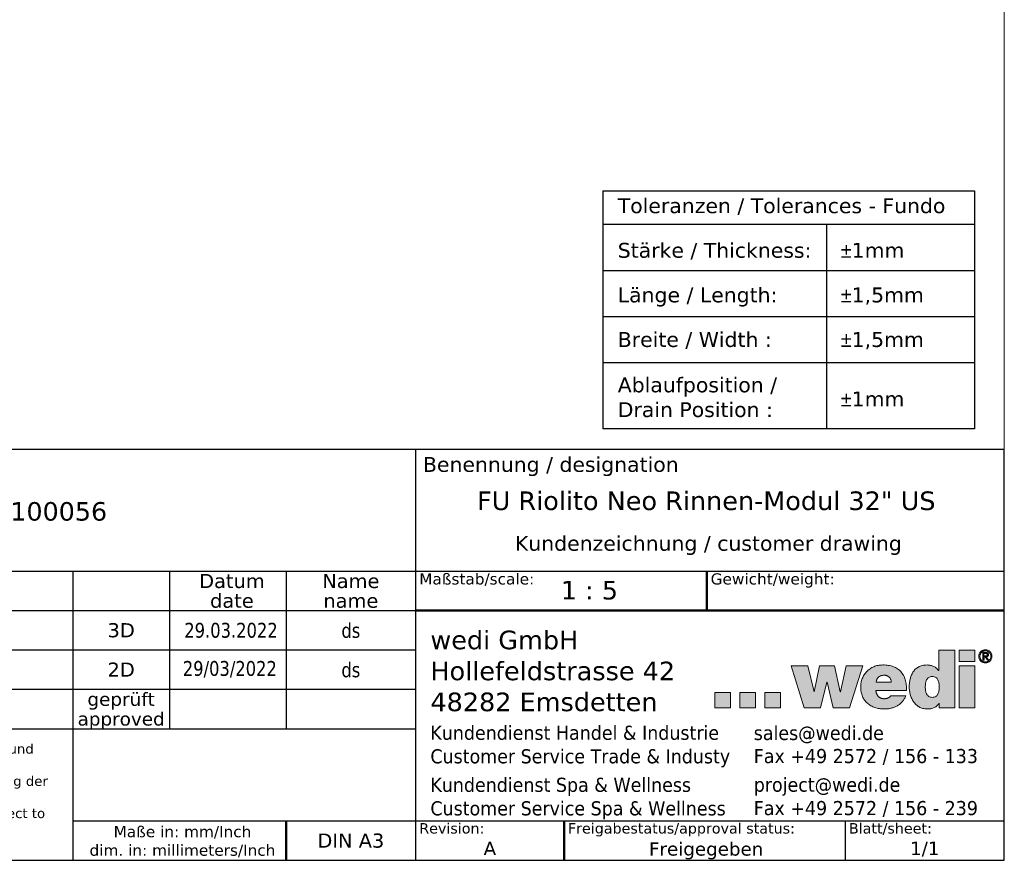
# Model space of a CAD drawing. Header units: millimetres. Extents: x 100 to 2070, y 30 to 1455.
# Tile 78 of 79: x 1408 to 2070, y 30 to 595. Entities that reach past the tile are written whole.
import ezdxf
from ezdxf.enums import TextEntityAlignment as Align

# ---------------------------------------------------------------- set-up
doc = ezdxf.new("R2010")
doc.units = ezdxf.units.MM
doc.header["$LTSCALE"] = 5
for name, color, linetype, lineweight in [('AM_BOR', 7, 'Continuous', 25), ('Ebene 1', 7, 'Continuous', 25), ('Rahmen (ISO)', 7, 'Continuous', 70), ('Schraffur (ISO)', 7, 'Continuous', 18), ('Skizziergeometrie (ISO)', 7, 'Continuous', 25), ('Symbol (ISO)', 7, 'Continuous', 25), ('Titel (ISO)', 7, 'Continuous', 50)]:
    doc.layers.add(name, color=color, linetype=linetype, lineweight=lineweight)
doc.styles.add('Notiztext 3.5', font='verdana.ttf')
doc.styles.add('Pfeiltext', font='verdana.ttf')
doc.styles.get("Standard").update_dxf_attribs({"font": 'verdana.ttf'})
doc.styles.add('Textstil104', font='verdana.ttf')
doc.styles.add('Textstil110', font='verdana.ttf')
doc.styles.add('Textstil112', font='verdana.ttf')
doc.styles.add('Textstil47', font='verdana.ttf')
doc.styles.add('Textstil48', font='verdana.ttf')
doc.styles.add('Textstil61', font='verdana.ttf')
doc.styles.add('Textstil64', font='verdana.ttf', dxfattribs={"width": 0.8})
doc.styles.add('Textstil65', font='verdana.ttf')
doc.styles.add('Textstil75', font='verdana.ttf')

# ---------------------------------------------------------------- blocks, each defined once
blk = doc.blocks.new('Ränder wedi_Zeichnungsrahmen')
at = {"layer": 'Rahmen (ISO)', "color": 208, "lineweight": 18, "true_color": 0x400040}
for p, q in [((414, 6), (414, 291)), ((20, 6), (414, 6))]:
    blk.add_line(p, q, dxfattribs=at)
blk = doc.blocks.new('Schriftfelder wedi Standard - Inch_Zoll ohne Toleranz')
at = {"layer": 'Schraffur (ISO)'}
h = blk.add_hatch(color=256, dxfattribs=at)
edge = h.paths.add_edge_path(flags=0)
edge.add_spline(control_points=[(-14.53, 20.67), (-14.44, 20.67), (-14.27, 20.69), (-14.05, 20.78), (-13.88, 20.93), (-13.76, 21.12), (-13.67, 21.33), (-13.6, 21.65), (-13.57, 22.07), (-13.6, 22.48), (-13.67, 22.8), (-13.76, 23.01), (-13.88, 23.2), (-14.05, 23.35), (-14.27, 23.44), (-14.53, 23.47), (-14.78, 23.44), (-15, 23.35), (-15.17, 23.2), (-15.3, 23.01), (-15.38, 22.8), (-15.45, 22.48), (-15.48, 22.07), (-15.45, 21.65), (-15.38, 21.33), (-15.3, 21.12), (-15.17, 20.93), (-15, 20.78), (-14.78, 20.69), (-14.61, 20.67), (-14.53, 20.67)], knot_values=[0, 0, 0, 0, 0.034699, 0.064914, 0.09345, 0.122379, 0.152717, 0.184596, 0.250776, 0.316162, 0.347791, 0.377961, 0.406791, 0.435283, 0.465485, 0.500184, 0.534837, 0.564994, 0.593447, 0.62225, 0.652404, 0.684024, 0.749407, 0.815585, 0.847456, 0.877777, 0.906678, 0.935176, 0.965345, 1, 1, 1, 1], degree=3, periodic=0)
edge = h.paths.add_edge_path()
edge.add_line((-13.66, 27), (-13.66, 24.26))
edge.add_line((-13.66, 24.26), (-13.68, 24.26))
edge.add_spline(control_points=[(-13.68, 24.26), (-13.77, 24.37), (-13.95, 24.6), (-14.33, 24.84), (-14.76, 24.99), (-15.18, 25.03), (-15.55, 25.01), (-15.86, 24.96), (-16.14, 24.87), (-16.47, 24.72), (-16.82, 24.46), (-17.14, 24.06), (-17.37, 23.6), (-17.52, 23.11), (-17.6, 22.6), (-17.63, 22.08), (-17.6, 21.55), (-17.49, 21.03), (-17.31, 20.52), (-17.05, 20.06), (-16.72, 19.67), (-16.3, 19.35), (-15.9, 19.19), (-15.54, 19.12), (-15.23, 19.1), (-14.91, 19.12), (-14.6, 19.16), (-14.35, 19.24), (-14.08, 19.37), (-13.83, 19.58), (-13.68, 19.77), (-13.6, 19.87)], knot_values=[0, 0, 0, 0, 0.043155, 0.086739, 0.131645, 0.17854, 0.212404, 0.243573, 0.272592, 0.299996, 0.351779, 0.402206, 0.453011, 0.504581, 0.556321, 0.607002, 0.660443, 0.714379, 0.767879, 0.820311, 0.871582, 0.922422, 0.974633, 1.002175, 1.0312, 1.067419, 1.097992, 1.124095, 1.146867, 1.186159, 1.221249, 1.221249, 1.221249, 1.221249], degree=3, periodic=0)
edge.add_line((-13.6, 19.87), (-13.58, 19.87))
edge.add_line((-13.58, 19.87), (-13.58, 19.25))
edge.add_line((-13.58, 19.25), (-11.51, 19.25))
edge.add_line((-11.51, 19.25), (-11.51, 27))
edge.add_line((-11.51, 27), (-13.66, 27))
for points in [[(-10.93, 25.49), (-10.93, 27), (-8.78, 27), (-8.78, 25.49)], [(-33.5, 24.89), (-31.74, 19.26), (-29.54, 19.26), (-28.7, 22.72), (-28.68, 22.72), (-27.87, 19.26), (-25.66, 19.26), (-23.87, 24.89), (-26.11, 24.89), (-26.89, 21.41), (-26.93, 21.41), (-27.68, 24.89), (-29.69, 24.89), (-30.41, 21.41), (-30.43, 21.41), (-31.26, 24.89)], [(-10.93, 19.26), (-8.78, 19.26), (-8.78, 24.89), (-10.93, 24.89)], [(-41.68, 21.34), (-43.78, 21.34), (-43.78, 19.24), (-41.68, 19.24)], [(-38.32, 21.34), (-40.42, 21.34), (-40.42, 19.26), (-38.32, 19.26)], [(-34.96, 21.34), (-34.96, 19.26), (-37.06, 19.26), (-37.06, 21.34)]]:
    blk.add_hatch(color=256, dxfattribs=at).paths.add_polyline_path(points)
h = blk.add_hatch(color=256, dxfattribs=at)
edge = h.paths.add_edge_path(flags=0)
edge.add_spline(control_points=[(-8.06, 25.89), (-8.04, 25.84), (-7.99, 25.75), (-7.9, 25.64), (-7.8, 25.55), (-7.67, 25.48), (-7.53, 25.44), (-7.38, 25.42), (-7.23, 25.44), (-7.09, 25.48), (-6.97, 25.55), (-6.86, 25.64), (-6.77, 25.75), (-6.71, 25.89), (-6.66, 26.03), (-6.65, 26.19), (-6.66, 26.34), (-6.71, 26.48), (-6.77, 26.61), (-6.86, 26.72), (-6.97, 26.81), (-7.1, 26.88), (-7.23, 26.93), (-7.38, 26.94), (-7.53, 26.93), (-7.67, 26.88), (-7.8, 26.81), (-7.9, 26.72), (-7.99, 26.61), (-8.06, 26.48), (-8.1, 26.34), (-8.12, 26.19), (-8.1, 26.03), (-8.07, 25.93), (-8.06, 25.89)], knot_values=[-1, -1, -1, -1, -0.968769, -0.938514, -0.908528, -0.877859, -0.846824, -0.81451, -0.782845, -0.751665, -0.721347, -0.691382, -0.661076, -0.630076, -0.597827, -0.563882, -0.531049, -0.499298, -0.468506, -0.438444, -0.408565, -0.3784, -0.347161, -0.315526, -0.283241, -0.252147, -0.221629, -0.19173, -0.161719, -0.130694, -0.098997, -0.066153, -0.032195, 0, 0, 0, 0], degree=3, periodic=0)
edge = h.paths.add_edge_path()
edge.add_spline(control_points=[(-8.2, 26.53), (-8.22, 26.48), (-8.26, 26.37), (-8.28, 26.19), (-8.26, 26), (-8.21, 25.83), (-8.12, 25.68), (-8.01, 25.55), (-7.88, 25.44), (-7.73, 25.36), (-7.56, 25.31), (-7.38, 25.29), (-7.2, 25.31), (-7.04, 25.36), (-6.89, 25.44), (-6.75, 25.55), (-6.64, 25.68), (-6.56, 25.83), (-6.51, 26), (-6.49, 26.19), (-6.51, 26.37), (-6.56, 26.53), (-6.64, 26.69), (-6.75, 26.82), (-6.89, 26.92), (-7.04, 27), (-7.2, 27.05), (-7.38, 27.07), (-7.56, 27.05), (-7.73, 27), (-7.88, 26.92), (-8.01, 26.82), (-8.12, 26.69), (-8.18, 26.59), (-8.2, 26.53)], knot_values=[0, 0, 0, 0, 0.031498, 0.063871, 0.097255, 0.129121, 0.16021, 0.19058, 0.221045, 0.251572, 0.283155, 0.315097, 0.34707, 0.378466, 0.408835, 0.43896, 0.469377, 0.500279, 0.532169, 0.565531, 0.597881, 0.629403, 0.660135, 0.690407, 0.720506, 0.750951, 0.782355, 0.814304, 0.846223, 0.877814, 0.908416, 0.938856, 0.96908, 1, 1, 1, 1], degree=3, periodic=0)
h = blk.add_hatch(color=256, dxfattribs=at)
edge = h.paths.add_edge_path(flags=0)
edge.add_spline(control_points=[(-7.4, 26.24), (-7.37, 26.24), (-7.33, 26.24), (-7.27, 26.25), (-7.23, 26.25), (-7.21, 26.27), (-7.18, 26.28), (-7.16, 26.3), (-7.14, 26.32), (-7.13, 26.35), (-7.13, 26.39), (-7.13, 26.42), (-7.13, 26.45), (-7.14, 26.48), (-7.15, 26.5), (-7.17, 26.52), (-7.19, 26.54), (-7.22, 26.55), (-7.26, 26.56), (-7.31, 26.57), (-7.34, 26.57), (-7.36, 26.57), (-7.37, 26.57), (-7.4, 26.57), (-7.44, 26.57), (-7.49, 26.57), (-7.53, 26.57), (-7.55, 26.57), (-7.56, 26.57), (-7.57, 26.57), (-7.56, 26.55), (-7.57, 26.53), (-7.57, 26.49), (-7.57, 26.43), (-7.57, 26.36), (-7.57, 26.31), (-7.57, 26.28), (-7.56, 26.26), (-7.57, 26.24), (-7.56, 26.24), (-7.55, 26.24), (-7.51, 26.24), (-7.46, 26.24), (-7.42, 26.24), (-7.4, 26.24), (-7.4, 26.24), (-7.4, 26.24)], knot_values=[-1, -1, -1, -1, -0.950287, -0.902175, -0.881324, -0.861242, -0.841051, -0.820798, -0.800643, -0.77928, -0.753999, -0.726464, -0.703741, -0.683998, -0.665669, -0.648191, -0.630877, -0.612858, -0.575671, -0.535024, -0.514517, -0.506166, -0.497845, -0.484984, -0.450288, -0.411369, -0.377517, -0.365396, -0.358025, -0.356271, -0.348826, -0.333239, -0.311301, -0.255536, -0.195862, -0.169038, -0.146611, -0.130372, -0.122114, -0.120862, -0.115361, -0.09364, -0.033314, -0.009567, -0.002546, 0, 0, 0, 0], degree=3, periodic=0)
edge = h.paths.add_edge_path()
edge.add_spline(control_points=[(-7.33, 26.7), (-7.33, 26.7), (-7.34, 26.7), (-7.38, 26.7), (-7.49, 26.7), (-7.61, 26.7), (-7.69, 26.7), (-7.72, 26.7), (-7.74, 26.69), (-7.72, 26.64), (-7.73, 26.56), (-7.72, 26.4), (-7.73, 26.18), (-7.72, 25.96), (-7.73, 25.8), (-7.72, 25.73), (-7.73, 25.68), (-7.72, 25.66), (-7.68, 25.68), (-7.63, 25.66), (-7.59, 25.67), (-7.56, 25.66), (-7.57, 25.69), (-7.56, 25.73), (-7.57, 25.82), (-7.56, 25.93), (-7.57, 26.02), (-7.56, 26.07), (-7.57, 26.1), (-7.55, 26.12), (-7.52, 26.11), (-7.48, 26.11), (-7.44, 26.11), (-7.41, 26.11), (-7.39, 26.1), (-7.38, 26.07), (-7.34, 26.02), (-7.28, 25.93), (-7.21, 25.82), (-7.16, 25.73), (-7.12, 25.69), (-7.12, 25.66), (-7.09, 25.67), (-7.04, 25.66), (-7, 25.68), (-6.95, 25.66), (-6.94, 25.67), (-6.97, 25.69), (-6.98, 25.73), (-7.03, 25.8), (-7.09, 25.9), (-7.15, 25.99), (-7.2, 26.06), (-7.21, 26.1), (-7.24, 26.12), (-7.21, 26.13), (-7.17, 26.13), (-7.11, 26.16), (-7.04, 26.2), (-6.99, 26.26), (-6.97, 26.34), (-6.96, 26.44), (-6.98, 26.53), (-7.03, 26.61), (-7.11, 26.66), (-7.21, 26.69), (-7.29, 26.7), (-7.33, 26.7)], knot_values=[0, 0, 0, 0, 0.002245, 0.008381, 0.028737, 0.076631, 0.084863, 0.089802, 0.091023, 0.100424, 0.119095, 0.14472, 0.207559, 0.270398, 0.296023, 0.314694, 0.324094, 0.324881, 0.330158, 0.349348, 0.357504, 0.360862, 0.363355, 0.37017, 0.392777, 0.420703, 0.445969, 0.455111, 0.460597, 0.462607, 0.46991, 0.48027, 0.49063, 0.497933, 0.500569, 0.507069, 0.517903, 0.547843, 0.580935, 0.607723, 0.615799, 0.618754, 0.622345, 0.631066, 0.651586, 0.657229, 0.657615, 0.662568, 0.672404, 0.685905, 0.71901, 0.752116, 0.765617, 0.775453, 0.780406, 0.783475, 0.792867, 0.810732, 0.827868, 0.845154, 0.864227, 0.887328, 0.909172, 0.928704, 0.948581, 0.97168, 1, 1, 1, 1], degree=3, periodic=0)
h = blk.add_hatch(color=256, dxfattribs=at)
edge = h.paths.add_edge_path(flags=0)
edge.add_spline(control_points=[(-20.98, 23.64), (-20.93, 23.64), (-20.83, 23.64), (-20.69, 23.61), (-20.56, 23.55), (-20.44, 23.49), (-20.33, 23.4), (-20.24, 23.3), (-20.17, 23.19), (-20.1, 23.07), (-20.07, 22.94), (-20.04, 22.81), (-20.05, 22.75), (-20.03, 22.7), (-20.05, 22.7), (-20.08, 22.7), (-20.13, 22.7), (-20.21, 22.7), (-20.34, 22.7), (-20.53, 22.7), (-20.79, 22.7), (-21.07, 22.7), (-21.34, 22.7), (-21.6, 22.7), (-21.79, 22.7), (-21.92, 22.7), (-22, 22.7), (-22.05, 22.7), (-22.08, 22.7), (-22.09, 22.7), (-22.09, 22.71), (-22.09, 22.75), (-22.06, 22.84), (-22.03, 22.96), (-21.97, 23.1), (-21.9, 23.23), (-21.81, 23.34), (-21.71, 23.43), (-21.59, 23.51), (-21.46, 23.57), (-21.31, 23.61), (-21.15, 23.64), (-21.04, 23.64), (-20.98, 23.64)], knot_values=[-1, -1, -1, -1, -0.970522, -0.942344, -0.915116, -0.888531, -0.86232, -0.836254, -0.810128, -0.783754, -0.756945, -0.729507, -0.715477, -0.710748, -0.709678, -0.703909, -0.693711, -0.679576, -0.661996, -0.618469, -0.567069, -0.511731, -0.456394, -0.404994, -0.361467, -0.343887, -0.329752, -0.319554, -0.313785, -0.312715, -0.311324, -0.307144, -0.290779, -0.259629, -0.230295, -0.20237, -0.17536, -0.148701, -0.121787, -0.094005, -0.064779, -0.033592, 0, 0, 0, 0], degree=3, periodic=0)
edge = h.paths.add_edge_path()
edge.add_line((-17.98, 21.58), (-22.1, 21.58))
edge.add_spline(control_points=[(-22.1, 21.58), (-22.1, 21.54), (-22.09, 21.46), (-22.07, 21.35), (-22.04, 21.24), (-22, 21.14), (-21.96, 21.04), (-21.91, 20.95), (-21.85, 20.87), (-21.79, 20.79), (-21.71, 20.72), (-21.63, 20.66), (-21.55, 20.61), (-21.45, 20.56), (-21.35, 20.53), (-21.24, 20.5), (-21.13, 20.49), (-21.05, 20.49), (-21, 20.49)], knot_values=[0, 0, 0, 0, 0.011871, 0.023383, 0.034556, 0.045416, 0.055995, 0.066338, 0.076497, 0.086536, 0.096528, 0.106556, 0.116711, 0.12709, 0.137793, 0.148921, 0.160571, 0.172839, 0.172839, 0.172839, 0.172839], degree=3, periodic=0)
edge.add_spline(control_points=[(-21, 20.49), (-20.98, 20.49), (-20.94, 20.49), (-20.87, 20.49), (-20.81, 20.5), (-20.74, 20.51), (-20.68, 20.52), (-20.61, 20.54), (-20.55, 20.56), (-20.49, 20.58), (-20.43, 20.61), (-20.37, 20.64), (-20.32, 20.67), (-20.27, 20.71), (-20.22, 20.75), (-20.18, 20.79), (-20.14, 20.84), (-20.12, 20.87), (-20.11, 20.89)], knot_values=[0, 0, 0, 0, 0.006559, 0.013169, 0.01981, 0.026462, 0.033107, 0.039727, 0.046304, 0.052825, 0.059279, 0.065656, 0.071951, 0.078166, 0.084304, 0.090378, 0.096407, 0.102416, 0.102416, 0.102416, 0.102416], degree=3, periodic=0)
edge.add_line((-20.11, 20.89), (-18.1, 20.89))
edge.add_spline(control_points=[(-18.1, 20.89), (-18.16, 20.74), (-18.27, 20.46), (-18.54, 20.09), (-18.86, 19.78), (-19.22, 19.53), (-19.63, 19.34), (-20.06, 19.2), (-20.52, 19.12), (-21.05, 19.09), (-21.64, 19.14), (-22.25, 19.28), (-22.79, 19.52), (-23.26, 19.86), (-23.65, 20.28), (-23.94, 20.8), (-24.12, 21.4), (-24.17, 22.03), (-24.12, 22.64), (-23.96, 23.21), (-23.7, 23.72), (-23.35, 24.16), (-22.91, 24.53), (-22.39, 24.81), (-21.81, 24.99), (-21.13, 25.04), (-20.43, 24.99), (-19.75, 24.82), (-19.18, 24.54), (-18.72, 24.14), (-18.37, 23.63), (-18.14, 23.03), (-18, 22.33), (-17.99, 21.84), (-17.98, 21.58)], knot_values=[0, 0, 0, 0, 0.046845, 0.091634, 0.135518, 0.17939, 0.223861, 0.269282, 0.315783, 0.363338, 0.42883, 0.490658, 0.549548, 0.606552, 0.663102, 0.721003, 0.78232, 0.849198, 0.909267, 0.967289, 1.024005, 1.080171, 1.136634, 1.194396, 1.254659, 1.318825, 1.396987, 1.465551, 1.527499, 1.586411, 1.646022, 1.709592, 1.779523, 1.85736, 1.85736, 1.85736, 1.85736], degree=3, periodic=0)
at = {"layer": 'AM_BOR', "color": 7}
for p, q in [((-4.84, 54), (-188.84, 54)), ((-84.04, 54), (-84.04, -1.25)), ((-4.84, -1.25), (-4.84, 54)), ((-188.84, 37.65), (-4.84, 37.65)), ((-130.14, 37.65), (-130.14, 18.45)), ((-117.14, 37.65), (-117.14, 16.45)), ((-101.44, 37.65), (-101.44, 16.45)), ((-188.84, 32.35), (-130.14, 32.35)), ((-188.84, 27.05), (-130.14, 27.05)), ((-188.84, 21.75), (-130.14, 21.75)), ((-130.14, 18.45), (-130.14, -1.25)), ((-188.84, 16.45), (-130.14, 16.45)), ((-130.14, 4.05), (-4.84, 4.05)), ((-26.24, 4.05), (-26.24, -1.25)), ((-188.84, -1.25), (-4.84, -1.25))]:
    blk.add_line(p, q, dxfattribs=at)
at = {"layer": 'AM_BOR'}
for p, q in [((-130.14, 32.35), (-84.04, 32.35)), ((-130.14, 27.05), (-84.04, 27.05)), ((-130.14, 21.75), (-84.04, 21.75)), ((-130.14, 16.45), (-84.04, 16.45))]:
    blk.add_line(p, q, dxfattribs=at)
at = {"layer": 'Ebene 1', "lineweight": 5}
for p, q in [((-10.93, 25.49), (-10.93, 27)), ((-10.93, 27), (-8.78, 27)), ((-8.78, 27), (-8.78, 25.49)), ((-8.78, 25.49), (-10.93, 25.49)), ((-31.74, 19.26), (-33.5, 24.89)), ((-33.5, 24.89), (-31.26, 24.89)), ((-31.26, 24.89), (-30.43, 21.41)), ((-30.41, 21.41), (-29.69, 24.89)), ((-29.69, 24.89), (-27.68, 24.89)), ((-27.68, 24.89), (-26.93, 21.41)), ((-26.89, 21.41), (-26.11, 24.89)), ((-26.11, 24.89), (-23.87, 24.89)), ((-23.87, 24.89), (-25.66, 19.26)), ((-10.93, 19.26), (-10.93, 24.89)), ((-10.93, 24.89), (-8.78, 24.89)), ((-8.78, 24.89), (-8.78, 19.26)), ((-28.7, 22.72), (-29.54, 19.26)), ((-28.68, 22.72), (-28.7, 22.72)), ((-27.87, 19.26), (-28.68, 22.72)), ((-41.68, 21.34), (-43.78, 21.34)), ((-43.78, 21.34), (-43.78, 19.24)), ((-41.68, 19.24), (-41.68, 21.34)), ((-38.32, 21.34), (-40.42, 21.34)), ((-40.42, 21.34), (-40.42, 19.26)), ((-38.32, 19.26), (-38.32, 21.34)), ((-37.06, 21.34), (-37.06, 19.26)), ((-34.96, 21.34), (-37.06, 21.34)), ((-34.96, 19.26), (-34.96, 21.34)), ((-30.43, 21.41), (-30.41, 21.41)), ((-26.93, 21.41), (-26.89, 21.41)), ((-43.78, 19.24), (-41.68, 19.24)), ((-40.42, 19.26), (-38.32, 19.26)), ((-37.06, 19.26), (-34.96, 19.26)), ((-29.54, 19.26), (-31.74, 19.26)), ((-25.66, 19.26), (-27.87, 19.26)), ((-8.78, 19.26), (-10.93, 19.26))]:
    blk.add_line(p, q, dxfattribs=at)
for points, knots in [([(-13.66, 27), (-13.66, 27), (-13.66, 26.99), (-13.66, 26.96), (-13.66, 26.93), (-13.66, 26.88), (-13.66, 26.82), (-13.66, 26.74), (-13.66, 26.66), (-13.66, 26.53), (-13.66, 26.36), (-13.66, 26.04), (-13.66, 25.63), (-13.66, 25.22), (-13.66, 24.9), (-13.66, 24.73), (-13.66, 24.6), (-13.66, 24.52), (-13.66, 24.44), (-13.66, 24.38), (-13.66, 24.33), (-13.66, 24.3), (-13.66, 24.27), (-13.66, 24.26), (-13.66, 24.26)], [0, 0, 0, 0, 0.000785, 0.0030733, 0.0067645, 0.0117586, 0.0179552, 0.0252542, 0.0335554, 0.0427585, 0.0634696, 0.0865859, 0.1368271, 0.1870683, 0.2101846, 0.2308957, 0.2400988, 0.2484, 0.255699, 0.2618956, 0.2668896, 0.2705809, 0.2728692, 0.2736542, 0.2736542, 0.2736542, 0.2736542]), ([(-11.51, 27), (-11.51, 27), (-11.52, 27), (-11.54, 27), (-11.57, 27), (-11.6, 27), (-11.65, 27), (-11.71, 27), (-11.77, 27), (-11.87, 27), (-12.01, 27), (-12.26, 27), (-12.58, 27), (-12.91, 27), (-13.15, 27), (-13.29, 27), (-13.39, 27), (-13.46, 27), (-13.51, 27), (-13.56, 27), (-13.6, 27), (-13.63, 27), (-13.65, 27), (-13.65, 27), (-13.66, 27)], [0, 0, 0, 0, 0.0006161, 0.0024119, 0.0053087, 0.009228, 0.014091, 0.0198192, 0.0263339, 0.0335564, 0.0498102, 0.0679516, 0.1073803, 0.146809, 0.1649504, 0.1812043, 0.1884268, 0.1949414, 0.2006696, 0.2055327, 0.2094519, 0.2123488, 0.2141446, 0.2147606, 0.2147606, 0.2147606, 0.2147606]), ([(-11.51, 19.25), (-11.51, 19.25), (-11.51, 19.28), (-11.51, 19.35), (-11.51, 19.45), (-11.51, 19.59), (-11.51, 19.77), (-11.51, 19.97), (-11.51, 20.21), (-11.51, 20.57), (-11.51, 21.07), (-11.51, 21.96), (-11.51, 23.12), (-11.51, 24.29), (-11.51, 25.18), (-11.51, 25.68), (-11.51, 26.04), (-11.51, 26.27), (-11.51, 26.48), (-11.51, 26.65), (-11.51, 26.79), (-11.51, 26.9), (-11.51, 26.96), (-11.51, 26.99), (-11.51, 27)], [0, 0, 0, 0, 0.0022235, 0.0087046, 0.0191597, 0.0333047, 0.050856, 0.0715295, 0.0950415, 0.1211081, 0.1797699, 0.2452439, 0.387546, 0.529848, 0.5953221, 0.6539839, 0.6800505, 0.7035625, 0.724236, 0.7417873, 0.7559323, 0.7663873, 0.7728685, 0.775092, 0.775092, 0.775092, 0.775092]), ([(-8.2, 26.53), (-8.18, 26.59), (-8.12, 26.69), (-8.01, 26.82), (-7.88, 26.92), (-7.73, 27), (-7.56, 27.05), (-7.38, 27.07), (-7.2, 27.05), (-7.04, 27), (-6.89, 26.92), (-6.75, 26.82), (-6.64, 26.69), (-6.56, 26.53), (-6.51, 26.37), (-6.49, 26.19), (-6.51, 26), (-6.56, 25.83), (-6.64, 25.68), (-6.75, 25.55), (-6.89, 25.44), (-7.04, 25.36), (-7.2, 25.31), (-7.38, 25.29), (-7.56, 25.31), (-7.73, 25.36), (-7.88, 25.44), (-8.01, 25.55), (-8.12, 25.68), (-8.21, 25.83), (-8.26, 26), (-8.28, 26.19), (-8.26, 26.37), (-8.22, 26.48), (-8.2, 26.53)], [0, 0, 0, 0, 0.03092, 0.061144, 0.091584, 0.122186, 0.153777, 0.185696, 0.217645, 0.249049, 0.279494, 0.309593, 0.339865, 0.370597, 0.402119, 0.434469, 0.467831, 0.499721, 0.530623, 0.56104, 0.591165, 0.621534, 0.65293, 0.684903, 0.716845, 0.748428, 0.778955, 0.80942, 0.83979, 0.870879, 0.902745, 0.936129, 0.968502, 1, 1, 1, 1]), ([(-8.06, 25.89), (-8.04, 25.84), (-7.99, 25.75), (-7.9, 25.64), (-7.8, 25.55), (-7.67, 25.48), (-7.53, 25.44), (-7.38, 25.42), (-7.23, 25.44), (-7.09, 25.48), (-6.97, 25.55), (-6.86, 25.64), (-6.77, 25.75), (-6.71, 25.89), (-6.66, 26.03), (-6.65, 26.19), (-6.66, 26.34), (-6.71, 26.48), (-6.77, 26.61), (-6.86, 26.72), (-6.97, 26.81), (-7.1, 26.88), (-7.23, 26.93), (-7.38, 26.94), (-7.53, 26.93), (-7.67, 26.88), (-7.8, 26.81), (-7.9, 26.72), (-7.99, 26.61), (-8.06, 26.48), (-8.1, 26.34), (-8.12, 26.19), (-8.1, 26.03), (-8.07, 25.93), (-8.06, 25.89)], [0, 0, 0, 0, 0.031231, 0.061486, 0.091472, 0.122141, 0.153176, 0.18549, 0.217155, 0.248335, 0.278653, 0.308618, 0.338924, 0.369924, 0.402173, 0.436118, 0.468951, 0.500702, 0.531494, 0.561556, 0.591435, 0.6216, 0.652839, 0.684474, 0.716759, 0.747853, 0.778371, 0.80827, 0.838281, 0.869306, 0.901003, 0.933847, 0.967805, 1, 1, 1, 1]), ([(-7.33, 26.7), (-7.29, 26.7), (-7.21, 26.69), (-7.11, 26.66), (-7.03, 26.61), (-6.98, 26.53), (-6.96, 26.44), (-6.97, 26.34), (-6.99, 26.26), (-7.04, 26.2), (-7.11, 26.16), (-7.17, 26.13), (-7.21, 26.13), (-7.24, 26.12), (-7.21, 26.1), (-7.2, 26.06), (-7.15, 25.99), (-7.09, 25.9), (-7.03, 25.8), (-6.98, 25.73), (-6.97, 25.69), (-6.94, 25.67), (-6.95, 25.66), (-7, 25.68), (-7.04, 25.66), (-7.09, 25.67), (-7.12, 25.66), (-7.12, 25.69), (-7.16, 25.73), (-7.21, 25.82), (-7.28, 25.93), (-7.34, 26.02), (-7.38, 26.07), (-7.39, 26.1), (-7.41, 26.11), (-7.44, 26.11), (-7.48, 26.11), (-7.52, 26.11), (-7.55, 26.12), (-7.57, 26.1), (-7.56, 26.07), (-7.57, 26.02), (-7.56, 25.93), (-7.57, 25.82), (-7.56, 25.73), (-7.57, 25.69), (-7.56, 25.66), (-7.59, 25.67), (-7.63, 25.66), (-7.68, 25.68), (-7.72, 25.66), (-7.73, 25.68), (-7.72, 25.73), (-7.73, 25.8), (-7.72, 25.96), (-7.73, 26.18), (-7.72, 26.4), (-7.73, 26.56), (-7.72, 26.64), (-7.74, 26.69), (-7.72, 26.7), (-7.69, 26.7), (-7.61, 26.7), (-7.49, 26.7), (-7.38, 26.7), (-7.34, 26.7), (-7.33, 26.7), (-7.33, 26.7)], [0, 0, 0, 0, 0.02832, 0.051419, 0.071296, 0.090828, 0.112672, 0.135773, 0.154846, 0.172132, 0.189268, 0.207133, 0.216525, 0.219594, 0.224547, 0.234383, 0.247884, 0.28099, 0.314095, 0.327596, 0.337432, 0.342385, 0.342771, 0.348414, 0.368934, 0.377655, 0.381246, 0.384201, 0.392277, 0.419065, 0.452157, 0.482097, 0.492931, 0.499431, 0.502067, 0.50937, 0.51973, 0.53009, 0.537393, 0.539403, 0.544889, 0.554031, 0.579297, 0.607223, 0.62983, 0.636645, 0.639138, 0.642496, 0.650652, 0.669842, 0.675119, 0.675906, 0.685306, 0.703977, 0.729602, 0.792441, 0.85528, 0.880905, 0.899576, 0.908977, 0.910198, 0.915137, 0.923369, 0.971263, 0.991619, 0.997755, 1, 1, 1, 1]), ([(-7.4, 26.24), (-7.37, 26.24), (-7.33, 26.24), (-7.27, 26.25), (-7.23, 26.25), (-7.21, 26.27), (-7.18, 26.28), (-7.16, 26.3), (-7.14, 26.32), (-7.13, 26.35), (-7.13, 26.39), (-7.13, 26.42), (-7.13, 26.45), (-7.14, 26.48), (-7.15, 26.5), (-7.17, 26.52), (-7.19, 26.54), (-7.22, 26.55), (-7.26, 26.56), (-7.31, 26.57), (-7.34, 26.57), (-7.36, 26.57), (-7.37, 26.57), (-7.4, 26.57), (-7.44, 26.57), (-7.49, 26.57), (-7.53, 26.57), (-7.55, 26.57), (-7.56, 26.57), (-7.57, 26.57), (-7.56, 26.55), (-7.57, 26.53), (-7.57, 26.49), (-7.57, 26.43), (-7.57, 26.36), (-7.57, 26.31), (-7.57, 26.28), (-7.56, 26.26), (-7.57, 26.24), (-7.56, 26.24), (-7.55, 26.24), (-7.51, 26.24), (-7.46, 26.24), (-7.42, 26.24), (-7.4, 26.24), (-7.4, 26.24), (-7.4, 26.24)], [0, 0, 0, 0, 0.049713, 0.097825, 0.118676, 0.138758, 0.158949, 0.179202, 0.199357, 0.22072, 0.246001, 0.273536, 0.296259, 0.316002, 0.334331, 0.351809, 0.369123, 0.387142, 0.424329, 0.464976, 0.485483, 0.493834, 0.502155, 0.515016, 0.549712, 0.588631, 0.622483, 0.634604, 0.641975, 0.643729, 0.651174, 0.666761, 0.688699, 0.744464, 0.804138, 0.830962, 0.853389, 0.869628, 0.877886, 0.879138, 0.884639, 0.90636, 0.966686, 0.990433, 0.997454, 1, 1, 1, 1]), ([(-17.98, 21.58), (-17.99, 21.84), (-18, 22.33), (-18.14, 23.03), (-18.37, 23.63), (-18.72, 24.14), (-19.18, 24.54), (-19.75, 24.82), (-20.43, 24.99), (-21.13, 25.04), (-21.81, 24.99), (-22.39, 24.81), (-22.91, 24.53), (-23.35, 24.16), (-23.7, 23.72), (-23.96, 23.21), (-24.12, 22.64), (-24.17, 22.03), (-24.12, 21.4), (-23.94, 20.8), (-23.65, 20.28), (-23.26, 19.86), (-22.79, 19.52), (-22.25, 19.28), (-21.64, 19.14), (-21.05, 19.09), (-20.52, 19.12), (-20.06, 19.2), (-19.63, 19.34), (-19.22, 19.53), (-18.86, 19.78), (-18.54, 20.09), (-18.27, 20.46), (-18.16, 20.74), (-18.1, 20.89)], [0, 0, 0, 0, 0.077838, 0.147768, 0.211338, 0.270949, 0.329861, 0.391809, 0.460373, 0.538535, 0.602701, 0.662964, 0.720726, 0.777189, 0.833355, 0.890071, 0.948093, 1.008162, 1.075041, 1.136357, 1.194259, 1.250809, 1.307812, 1.366702, 1.42853, 1.494022, 1.541577, 1.588079, 1.633499, 1.67797, 1.721843, 1.765726, 1.810515, 1.85736, 1.85736, 1.85736, 1.85736]), ([(-13.68, 24.26), (-13.77, 24.37), (-13.95, 24.6), (-14.33, 24.84), (-14.76, 24.99), (-15.18, 25.03), (-15.55, 25.01), (-15.86, 24.96), (-16.14, 24.87), (-16.47, 24.72), (-16.82, 24.46), (-17.14, 24.06), (-17.37, 23.6), (-17.52, 23.11), (-17.6, 22.6), (-17.63, 22.08), (-17.6, 21.55), (-17.49, 21.03), (-17.31, 20.52), (-17.05, 20.06), (-16.72, 19.67), (-16.3, 19.35), (-15.9, 19.19), (-15.54, 19.12), (-15.23, 19.1), (-14.91, 19.12), (-14.6, 19.16), (-14.35, 19.24), (-14.08, 19.37), (-13.83, 19.58), (-13.68, 19.77), (-13.6, 19.87)], [0, 0, 0, 0, 0.043155, 0.086739, 0.131645, 0.17854, 0.212404, 0.243573, 0.272592, 0.299996, 0.351779, 0.402206, 0.453011, 0.504581, 0.556321, 0.607002, 0.660443, 0.714379, 0.767879, 0.820311, 0.871582, 0.922422, 0.974633, 1.002175, 1.0312, 1.067419, 1.097992, 1.124095, 1.146867, 1.186159, 1.221249, 1.221249, 1.221249, 1.221249]), ([(-13.66, 24.26), (-13.66, 24.26), (-13.66, 24.26), (-13.66, 24.26), (-13.66, 24.26), (-13.66, 24.26), (-13.66, 24.26), (-13.66, 24.26), (-13.66, 24.26), (-13.66, 24.26), (-13.66, 24.26), (-13.66, 24.26), (-13.67, 24.26), (-13.67, 24.26), (-13.67, 24.26), (-13.68, 24.26), (-13.68, 24.26), (-13.68, 24.26), (-13.68, 24.26), (-13.68, 24.26), (-13.68, 24.26), (-13.68, 24.26), (-13.68, 24.26), (-13.68, 24.26), (-13.68, 24.26)], [0, 0, 0, 0, 0.000006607, 0.000025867, 0.000056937, 0.000098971, 0.000151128, 0.000212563, 0.000282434, 0.000359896, 0.00053422, 0.000728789, 0.001151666, 0.001574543, 0.001769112, 0.001943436, 0.002020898, 0.002090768, 0.002152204, 0.00220436, 0.002246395, 0.002277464, 0.002296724, 0.002303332, 0.002303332, 0.002303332, 0.002303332]), ([(-20.98, 23.64), (-20.93, 23.64), (-20.83, 23.64), (-20.69, 23.61), (-20.56, 23.55), (-20.44, 23.49), (-20.33, 23.4), (-20.24, 23.3), (-20.17, 23.19), (-20.1, 23.07), (-20.07, 22.94), (-20.04, 22.81), (-20.05, 22.75), (-20.03, 22.7), (-20.05, 22.7), (-20.08, 22.7), (-20.13, 22.7), (-20.21, 22.7), (-20.34, 22.7), (-20.53, 22.7), (-20.79, 22.7), (-21.07, 22.7), (-21.34, 22.7), (-21.6, 22.7), (-21.79, 22.7), (-21.92, 22.7), (-22, 22.7), (-22.05, 22.7), (-22.08, 22.7), (-22.09, 22.7), (-22.09, 22.71), (-22.09, 22.75), (-22.06, 22.84), (-22.03, 22.96), (-21.97, 23.1), (-21.9, 23.23), (-21.81, 23.34), (-21.71, 23.43), (-21.59, 23.51), (-21.46, 23.57), (-21.31, 23.61), (-21.15, 23.64), (-21.04, 23.64), (-20.98, 23.64)], [0, 0, 0, 0, 0.029478, 0.057656, 0.084884, 0.111469, 0.13768, 0.163746, 0.189872, 0.216246, 0.243055, 0.270493, 0.284523, 0.289252, 0.290322, 0.296091, 0.306289, 0.320424, 0.338004, 0.381531, 0.432931, 0.488269, 0.543606, 0.595006, 0.638533, 0.656113, 0.670248, 0.680446, 0.686215, 0.687285, 0.688676, 0.692856, 0.709221, 0.740371, 0.769705, 0.79763, 0.82464, 0.851299, 0.878213, 0.905995, 0.935221, 0.966408, 1, 1, 1, 1]), ([(-14.53, 20.67), (-14.61, 20.67), (-14.78, 20.69), (-15, 20.78), (-15.17, 20.93), (-15.3, 21.12), (-15.38, 21.33), (-15.45, 21.65), (-15.48, 22.07), (-15.45, 22.48), (-15.38, 22.8), (-15.3, 23.01), (-15.17, 23.2), (-15, 23.35), (-14.78, 23.44), (-14.53, 23.47), (-14.27, 23.44), (-14.05, 23.35), (-13.88, 23.2), (-13.76, 23.01), (-13.67, 22.8), (-13.6, 22.48), (-13.57, 22.07), (-13.6, 21.65), (-13.67, 21.33), (-13.76, 21.12), (-13.88, 20.93), (-14.05, 20.78), (-14.27, 20.69), (-14.44, 20.67), (-14.53, 20.67)], [0, 0, 0, 0, 0.034655, 0.064824, 0.093322, 0.122223, 0.152544, 0.184415, 0.250593, 0.315976, 0.347596, 0.37775, 0.406553, 0.435006, 0.465163, 0.499816, 0.534515, 0.564717, 0.593209, 0.622039, 0.652209, 0.683838, 0.749224, 0.815404, 0.847283, 0.877621, 0.90655, 0.935086, 0.965301, 1, 1, 1, 1]), ([(-21, 20.49), (-21.05, 20.49), (-21.13, 20.49), (-21.24, 20.5), (-21.35, 20.53), (-21.45, 20.56), (-21.55, 20.61), (-21.63, 20.66), (-21.71, 20.72), (-21.79, 20.79), (-21.85, 20.87), (-21.91, 20.95), (-21.96, 21.04), (-22, 21.14), (-22.04, 21.24), (-22.07, 21.35), (-22.09, 21.46), (-22.1, 21.54), (-22.1, 21.58)], [0, 0, 0, 0, 0.0122685, 0.0239187, 0.035046, 0.0457491, 0.0561284, 0.0662838, 0.0763119, 0.0863037, 0.0963424, 0.1065015, 0.1168444, 0.127424, 0.1382833, 0.1494563, 0.1609687, 0.1728395, 0.1728395, 0.1728395, 0.1728395]), ([(-22.1, 21.58), (-22.1, 21.58), (-22.08, 21.58), (-22.05, 21.58), (-21.99, 21.58), (-21.92, 21.58), (-21.82, 21.58), (-21.72, 21.58), (-21.59, 21.58), (-21.4, 21.58), (-21.13, 21.58), (-20.66, 21.58), (-20.04, 21.58), (-19.42, 21.58), (-18.95, 21.58), (-18.68, 21.58), (-18.49, 21.58), (-18.36, 21.58), (-18.25, 21.58), (-18.16, 21.58), (-18.09, 21.58), (-18.03, 21.58), (-18, 21.58), (-17.98, 21.58), (-17.98, 21.58)], [0, 0, 0, 0, 0.0011827, 0.0046301, 0.0101912, 0.0177151, 0.0270508, 0.0380473, 0.0505536, 0.0644187, 0.0956215, 0.1304479, 0.2061398, 0.2818318, 0.3166582, 0.347861, 0.3617261, 0.3742324, 0.3852289, 0.3945645, 0.4020884, 0.4076496, 0.411097, 0.4122797, 0.4122797, 0.4122797, 0.4122797]), ([(-20.11, 20.89), (-20.12, 20.87), (-20.14, 20.84), (-20.18, 20.79), (-20.22, 20.75), (-20.27, 20.71), (-20.32, 20.67), (-20.37, 20.64), (-20.43, 20.61), (-20.49, 20.58), (-20.55, 20.56), (-20.61, 20.54), (-20.68, 20.52), (-20.74, 20.51), (-20.81, 20.5), (-20.87, 20.49), (-20.94, 20.49), (-20.98, 20.49), (-21, 20.49)], [0, 0, 0, 0, 0.006009, 0.0120374, 0.0181114, 0.0242499, 0.0304643, 0.0367601, 0.0431371, 0.0495905, 0.0561118, 0.0626893, 0.0693086, 0.0759535, 0.0826061, 0.0892473, 0.0958573, 0.1024158, 0.1024158, 0.1024158, 0.1024158]), ([(-18.1, 20.89), (-18.1, 20.89), (-18.11, 20.89), (-18.12, 20.89), (-18.15, 20.89), (-18.19, 20.89), (-18.23, 20.89), (-18.28, 20.89), (-18.35, 20.89), (-18.44, 20.89), (-18.57, 20.89), (-18.8, 20.89), (-19.1, 20.89), (-19.4, 20.89), (-19.63, 20.89), (-19.76, 20.89), (-19.86, 20.89), (-19.92, 20.89), (-19.97, 20.89), (-20.02, 20.89), (-20.05, 20.89), (-20.08, 20.89), (-20.1, 20.89), (-20.1, 20.89), (-20.11, 20.89)], [0, 0, 0, 0, 0.0005762, 0.0022556, 0.0049648, 0.0086302, 0.0131783, 0.0185354, 0.024628, 0.0313826, 0.0465836, 0.0635498, 0.1004244, 0.137299, 0.1542653, 0.1694662, 0.1762208, 0.1823135, 0.1876706, 0.1922186, 0.195884, 0.1985932, 0.2002727, 0.2008489, 0.2008489, 0.2008489, 0.2008489]), ([(-13.6, 19.87), (-13.6, 19.87), (-13.6, 19.87), (-13.6, 19.87), (-13.6, 19.87), (-13.6, 19.87), (-13.6, 19.87), (-13.6, 19.87), (-13.6, 19.87), (-13.6, 19.87), (-13.6, 19.87), (-13.6, 19.87), (-13.59, 19.87), (-13.59, 19.87), (-13.59, 19.87), (-13.59, 19.87), (-13.58, 19.87), (-13.58, 19.87), (-13.58, 19.87), (-13.58, 19.87), (-13.58, 19.87), (-13.58, 19.87), (-13.58, 19.87), (-13.58, 19.87), (-13.58, 19.87)], [0, 0, 0, 0, 0.00000644, 0.000025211, 0.000055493, 0.000096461, 0.000147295, 0.000207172, 0.000275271, 0.000350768, 0.000520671, 0.000710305, 0.001122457, 0.001534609, 0.001724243, 0.001894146, 0.001969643, 0.002037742, 0.002097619, 0.002148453, 0.002189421, 0.002219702, 0.002238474, 0.002244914, 0.002244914, 0.002244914, 0.002244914]), ([(-13.58, 19.87), (-13.58, 19.87), (-13.58, 19.86), (-13.58, 19.86), (-13.58, 19.85), (-13.58, 19.84), (-13.58, 19.82), (-13.58, 19.81), (-13.58, 19.79), (-13.58, 19.76), (-13.58, 19.72), (-13.58, 19.65), (-13.58, 19.56), (-13.58, 19.46), (-13.58, 19.39), (-13.58, 19.35), (-13.58, 19.32), (-13.58, 19.31), (-13.58, 19.29), (-13.58, 19.27), (-13.58, 19.26), (-13.58, 19.26), (-13.58, 19.25), (-13.58, 19.25), (-13.58, 19.25)], [0, 0, 0, 0, 0.00017749, 0.00069486, 0.00152945, 0.0026586, 0.00405965, 0.00570994, 0.00758682, 0.00966763, 0.01435039, 0.01957695, 0.03093642, 0.04229588, 0.04752244, 0.0522052, 0.05428601, 0.05616289, 0.05781318, 0.05921423, 0.06034338, 0.06117797, 0.06169534, 0.06187283, 0.06187283, 0.06187283, 0.06187283]), ([(-13.58, 19.25), (-13.58, 19.25), (-13.57, 19.25), (-13.55, 19.25), (-13.53, 19.25), (-13.49, 19.25), (-13.44, 19.25), (-13.39, 19.25), (-13.33, 19.25), (-13.23, 19.25), (-13.09, 19.25), (-12.86, 19.25), (-12.55, 19.25), (-12.23, 19.25), (-12, 19.25), (-11.86, 19.25), (-11.77, 19.25), (-11.7, 19.25), (-11.65, 19.25), (-11.6, 19.25), (-11.56, 19.25), (-11.54, 19.25), (-11.52, 19.25), (-11.51, 19.25), (-11.51, 19.25)], [0, 0, 0, 0, 0.0005946, 0.0023279, 0.0051239, 0.0089067, 0.0136004, 0.0191292, 0.025417, 0.032388, 0.0480759, 0.0655857, 0.1036416, 0.1416975, 0.1592072, 0.1748952, 0.1818662, 0.188154, 0.1936827, 0.1983765, 0.2021593, 0.2049553, 0.2066885, 0.2072832, 0.2072832, 0.2072832, 0.2072832])]:
    blk.add_open_spline(points, degree=3, knots=knots, dxfattribs=at)
at = {"layer": 'Titel (ISO)'}
for p, q in [((-44.84, 37.65), (-44.84, 32.34)), ((-84.04, 32.35), (-4.84, 32.35)), ((-101.44, 4.05), (-101.44, -1.25)), ((-64.04, 4.05), (-64.04, -1.25))]:
    blk.add_line(p, q, dxfattribs=at)
at = {"layer": 'AM_BOR', "color": 7, "style": 'Textstil48'}
blk.add_text('Benennung / designation', height=2, dxfattribs=at).set_placement((-83.04, 51))
at = {"layer": 'AM_BOR', "color": 7}
for s, height, style, p in [('Datum', 1.9, 'Textstil61', (-108.74, 36.32)), ('Name', 1.9, 'Textstil61', (-92.74, 36.32)), ('date', 1.9, 'Textstil61', (-108.74, 33.67)), ('name', 1.9, 'Textstil61', (-92.74, 33.67)), ('3D', 1.9, 'Textstil61', (-123.64, 29.7)), ('2D', 1.9, 'Textstil61', (-123.64, 24.4)), ('geprüft', 1.8, 'Textstil65', (-123.64, 20.42)), ('approved', 1.8, 'Textstil65', (-123.64, 17.77)), ('DIN A3', 1.9, 'Textstil61', (-92.74, 1.4))]:
    blk.add_text(s, height=height, dxfattribs=dict(at, style=style)).set_placement(p, align=Align.MIDDLE_CENTER)
at = {"layer": 'AM_BOR', "color": 7, "insert": (-115.39, 1.26), "char_height": 1.5, "width": 25.8686, "attachment_point": 5}
blk.add_mtext('\\fVerdana|b0|i0;\\H1.5000;Maße in: mm/Inch\\P\\fVerdana|b0|i0;\\H1.5000;dim. in: millimeters/Inch', dxfattribs=at)
at = {"layer": 'AM_BOR', "color": 7}
for tag, p, height, style in [('Zeichnungsnummer_001', (-173.24, 49.43), 3, 'Textstil75'), ('Artikelnummer_001', (-145.06, 44.45), 2.49, 'Textstil104')]:
    blk.add_attdef(tag, p, '', height=height, dxfattribs=dict(at, style=style))
blk.add_attdef('TITEL_001', (-75.77, 45.87), '', height=2.5, dxfattribs=at)
at = {"layer": 'AM_BOR', "color": 7, "style": 'Textstil104'}
blk.add_attdef('PROJEKT', text='', height=2.49, dxfattribs=at).set_placement((-144.84, 41.98), align=Align.TOP_LEFT)
at = {"layer": 'AM_BOR', "color": 7, "style": 'Textstil64', "width": 0.8}
for tag, p in [('ERSTELLUNGSDATUM_001', (-115.15, 28.7)), ('KONSTRUKTEUR_001', (-94.01, 28.67)), ('ERSTELLUNGSDATUM_001', (-115.35, 23.55)), ('KONSTRUKTEUR_001', (-94.01, 23.37))]:
    blk.add_attdef(tag, p, '', height=2, dxfattribs=at)
for tag, p in [('KONTROLLDATUM', (-108.74, 19.1)), ('KONTROLLIERT_VON', (-92.74, 19.1))]:
    blk.add_attdef(tag, text='', height=2, dxfattribs=at).set_placement(p, align=Align.MIDDLE_CENTER)
at = {"layer": 'Titel (ISO)', "style": 'Notiztext 3.5'}
for s, insert, char_height, attachment_point in [('\\fVerdana|b0|i0;\\H1.5000;Maßstab/scale:', (-83.54, 37.35), 1.5, 1), ('\\fVerdana|b0|i0;\\H1.5000;Gewicht/weight:', (-44.34, 37.35), 1.5, 1), ('\\fVerdana|b0|i0;\\H1.4000;Revision:', (-83.54, 3.75), 1.4, 1), ('\\fVerdana|b0|i0;\\H1.4000;Freigabestatus/approval status:', (-63.54, 3.75), 1.4, 1), ('\\fVerdana|b0|i0;\\H1.4000;Blatt/sheet:', (-25.74, 3.75), 1.4, 1), ('\\fVerdana|b0|i0;\\H1.8000;1/1 ', (-15.54, 1.25), 1.8, 2)]:
    blk.add_mtext(s, dxfattribs=dict(at, insert=insert, char_height=char_height, attachment_point=attachment_point))
at = {"layer": 'Titel (ISO)', "color": 179, "true_color": 0x262659, "line_spacing_factor": 0.999579, "style": 'Pfeiltext'}
for s, insert, char_height, width, attachment_point in [('\\fVerdana|b0|i0;\\H2.5000;wedi GmbH\\P\\fVerdana|b0|i0;\\H2.5000;Hollefeldstrasse 42\\P\\fVerdana|b0|i0;\\H2.5000;48282 Emsdetten', (-82.04, 24.2), 2.5, 33.3063, 4), ('\\fVerdana|b0|i0;\\W0.90;\\H1.9000;Kundendienst Handel & Industrie\\P\\fVerdana|b0|i0;\\W0.90;\\H1.9000;Customer Service Trade & Industy', (-82.04, 14.05), 1.9, 97.2876, 4), ('\\fVerdana|b0|i0;\\H1.3000;Diese Zeichnung/Skizze ist Eigentum der wedi GmbH und unterliegt dem Urheberrecht. Die Verwendung bedraf \\P\\fVerdana|b0|i0;\\H1.3000;in jedem Fall der vorherigen, schrifftlichen Zustimmung der wedi GmbH. This drawing and its copyrights are \\P\\fVerdana|b0|i0;\\H1.3000;owned by wedi GmbH. The use of this drawing is subject to prior, wirtten authorisation by wedi GmbH.', (-186.84, 14.39), 1.3, 54.3294, 1), ('\\fVerdana|b0|i0;\\W0.90;\\H1.9000;Kundendienst Spa & Wellness\\P\\fVerdana|b0|i0;\\W0.90;\\H1.9000;Customer Service Spa & Wellness', (-82.04, 7.05), 1.9, 97.2876, 4)]:
    blk.add_mtext(s, dxfattribs=dict(at, insert=insert, char_height=char_height, width=width, attachment_point=attachment_point))
at = {"layer": 'Titel (ISO)', "color": 179, "true_color": 0x262659, "char_height": 1.9, "width": 97.2876, "attachment_point": 4, "style": 'Pfeiltext'}
for s, insert in [('\\fVerdana|b0|i0;\\W0.90;\\H1.9000;sales@wedi.de', (-38.54, 15.65)), ('\\fVerdana|b0|i0;\\W0.90;\\H1.9000;Fax +49 2572 / 156 - 133', (-38.54, 12.65)), ('\\fVerdana|b0|i0;\\W0.90;\\H1.9000;project@wedi.de', (-38.54, 8.65)), ('\\fVerdana|b0|i0;\\W0.90;\\H1.9000;Fax +49 2572 / 156 - 239', (-38.54, 5.65))]:
    blk.add_mtext(s, dxfattribs=dict(at, insert=insert))
at = {"layer": 'Titel (ISO)', "color": 7, "style": 'Pfeiltext'}
blk.add_attdef('BESCHREIBUNG_001', (-70.66, 40.38), '', height=2, dxfattribs=at)
at = {"layer": 'Titel (ISO)'}
for tag, p, height, style in [('Anfänglicher_Ansichtsmaßstab_001', (-64.5, 33.84), 2.5, 'Textstil47'), ('REVISIONSNUMMER_001', (-74.88, -0.54), 1.79, 'Textstil112'), ('STATUS_001', (-52.63, -0.63), 1.79, 'Textstil112')]:
    blk.add_attdef(tag, p, '', height=height, dxfattribs=dict(at, style=style))
at = {"layer": 'Titel (ISO)', "style": 'Textstil47'}
blk.add_attdef('<MASSE3;>', text='', height=2.5, dxfattribs=at).set_placement((-26.84, 36.35), align=Align.TOP_LEFT)
at = {"layer": 'Titel (ISO)', "style": 'Textstil110'}
for tag, p in [('MATERIAL', (-159.84, 35.35)), ('FIRMA', (-159.84, 24.75)), ('Bauvorhaben', (-159.84, 19.45))]:
    blk.add_attdef(tag, text='', height=1.89, dxfattribs=at).set_placement(p, align=Align.TOP_CENTER)
blk = doc.blocks.new('Kundentoleranzen Fundo')
at = {"layer": 'Skizziergeometrie (ISO)'}
for p, q in [((-25, 16), (25, 16)), ((-25, 16), (-25, -16)), ((25, 16), (25, -16)), ((-25, 11.5), (25, 11.5)), ((5.1, 11.5), (5.1, -16)), ((-25, 5.3), (25, 5.3)), ((-25, -0.9), (25, -0.9)), ((-25, -7.1), (25, -7.1)), ((25, -16), (-25, -16))]:
    blk.add_line(p, q, dxfattribs=at)
at = {"layer": 'Symbol (ISO)', "color": 7, "char_height": 2, "attachment_point": 1, "style": 'Pfeiltext'}
for s, insert in [('\\fVerdana|b0|i0;Toleranzen / Tolerances - Fundo', (-23, 15)), ('\\fAIGDT|b0|i0;\\H2.0000;`\\fVerdana|b0|i0;\\H2.0000;1mm', (7, 9)), ('\\fVerdana|b0|i0;Stärke / Thickness:', (-23, 9)), ('\\fVerdana|b0|i0;Länge / Length:', (-23, 3)), ('\\fAIGDT|b0|i0;\\H2.0000;`\\fVerdana|b0|i0;\\H2.0000;1,5mm', (7, 3)), ('\\fAIGDT|b0|i0;\\H2.0000;`\\fVerdana|b0|i0;\\H2.0000;1,5mm', (7, -3)), ('\\fVerdana|b0|i0;Breite / Width :', (-23, -3)), ('\\fAIGDT|b0|i0;\\H2.0000;`\\fVerdana|b0|i0;\\H2.0000;1mm', (7, -11))]:
    blk.add_mtext(s, dxfattribs=dict(at, insert=insert))
at = {"layer": 'Symbol (ISO)', "color": 7, "insert": (-23, -9.1), "char_height": 2, "attachment_point": 1, "line_spacing_factor": 0.999579, "style": 'Pfeiltext'}
blk.add_mtext('\\fVerdana|b0|i0;Ablaufposition / \\P\\fVerdana|b0|i0;Drain Position :', dxfattribs=at)

msp = doc.modelspace()

# ---------------------------------------------------------------- block references
at = {"xscale": 5, "yscale": 5, "zscale": 5}
for name, p in [('Ränder wedi_Zeichnungsrahmen', (0, 0)), ('Kundentoleranzen Fundo', (1925, 400.29))]:
    msp.add_blockref(name, p, dxfattribs=at)
ref = msp.add_blockref('Schriftfelder wedi Standard - Inch_Zoll ohne Toleranz', (2094.18, 36.27), dxfattribs=dict(xscale=5, yscale=5, zscale=5))
ref.add_attrib('KONSTRUKTEUR_001', 'ds', (1624.14, 153.13), dxfattribs={"layer": 'AM_BOR', "color": 7, "height": 10, "style": 'Textstil64', "width": 0.8})
ref.add_attrib('ERSTELLUNGSDATUM_001', '29.03.2022', (1518.44, 179.75), dxfattribs={"layer": 'AM_BOR', "color": 7, "height": 10, "style": 'Textstil64', "width": 0.8})
ref.add_attrib('Anfänglicher_Ansichtsmaßstab_001', '1 : 5', (1771.67, 205.46), dxfattribs={"layer": 'Titel (ISO)', "height": 12.5, "style": 'Textstil47'})
ref.add_attrib('BESCHREIBUNG_001', 'Kundenzeichnung / customer drawing', (1740.86, 238.2), dxfattribs={"layer": 'Titel (ISO)', "color": 7, "height": 10, "style": 'Pfeiltext'})
ref.add_attrib('TITEL_001', 'FU Riolito Neo Rinnen-Modul 32" US', (1715.33, 265.6), dxfattribs={"layer": 'AM_BOR', "color": 7, "height": 12.5})
ref.add_attrib('KONSTRUKTEUR_001', 'ds', (1624.14, 179.63), dxfattribs={"layer": 'AM_BOR', "color": 7, "height": 10, "style": 'Textstil64', "width": 0.8})
ref.add_attrib('ERSTELLUNGSDATUM_001', '29/03/2022', (1517.45, 154.05), dxfattribs={"layer": 'AM_BOR', "color": 7, "height": 10, "style": 'Textstil64', "width": 0.8})
ref.add_attrib('Artikelnummer_001', '075100056', (1368.86, 258.5), dxfattribs={"layer": 'AM_BOR', "color": 7, "height": 12.437, "style": 'Textstil104'})
ref.add_attrib('REVISIONSNUMMER_001', 'A', (1719.79, 33.55), dxfattribs={"layer": 'Titel (ISO)', "height": 8.95, "style": 'Textstil112'})
ref.add_attrib('STATUS_001', 'Freigegeben', (1831.01, 33.15), dxfattribs={"layer": 'Titel (ISO)', "height": 8.95, "style": 'Textstil112'})

doc.saveas('drawing.dxf')
